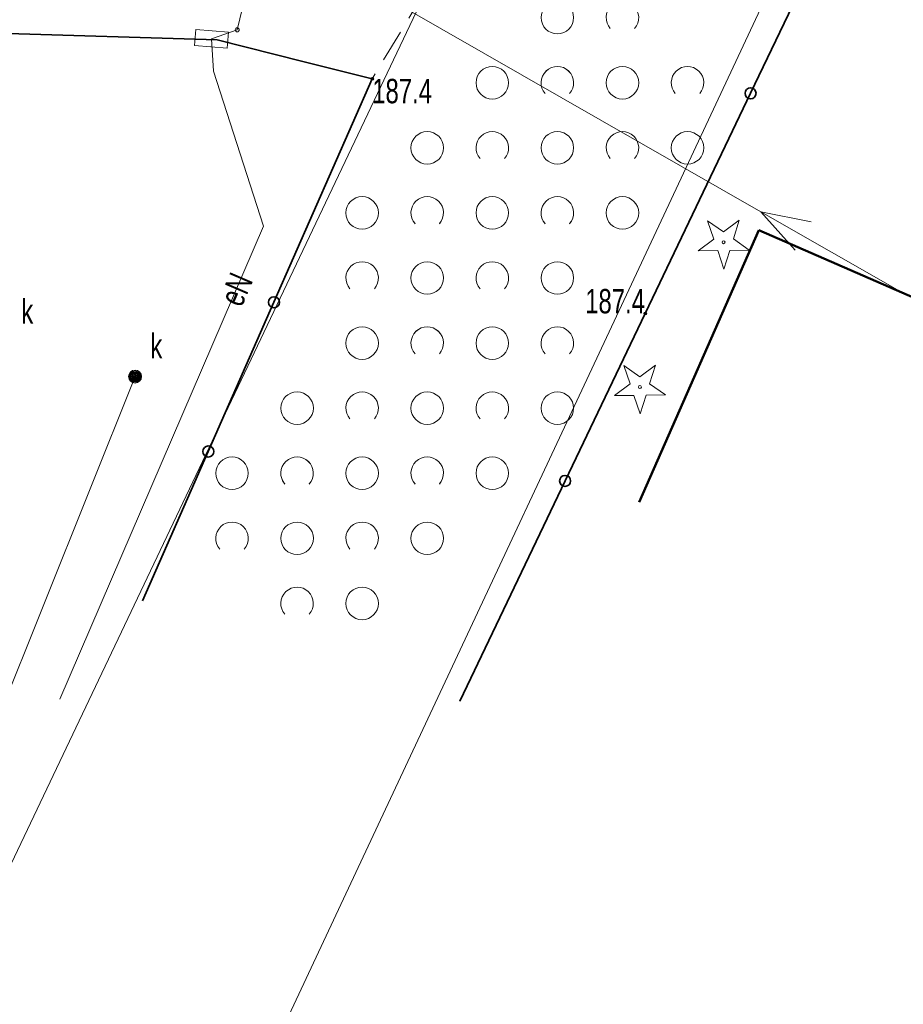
# Model space of a CAD drawing. Header units: millimetres. Extents: x 1024 to 29474, y -14562 to 6512.
# Tile 21 of 83: x 21063 to 21090, y 3018 to 3048. Entities that reach past the tile are written whole.
import ezdxf
from ezdxf.enums import TextEntityAlignment as Align

# ---------------------------------------------------------------- set-up
doc = ezdxf.new("R2010")
doc.units = ezdxf.units.MM
for name, pattern in [('2_OTZK', [1.5, 1, -0.5]), ('3_EGBU_A', [0]), ('4_SUEP_A', [0]), ('4_SUKP', [0]), ('EGDE', [0])]:
    doc.linetypes.add(name, pattern=pattern)
for name, color, linetype, lineweight in [('D.O. Pobocze', 43, 'Continuous', 13), ('Dzialki', 7, 'EGDE', 18), ('EGBB_L_0', 7, '3_EGBU_A', 50), ('OTO_L_0', 7, 'Continuous', 35), ('OTR_T_1', 7, 'Continuous', 18), ('OTZ_L_1', 7, '2_OTZK', 18), ('OTZ_T_1', 3, 'Continuous', 18), ('SUE_T_4', 1, 'Continuous', 18), ('SUEP_E_T_0', 1, 'Continuous', 0), ('SUEP_L_0', 1, '4_SUEP_A', 18), ('SUER_T_0', 1, 'Continuous', 18), ('SUK_E_T_5', 34, 'Continuous', 0), ('SUK_T_4', 34, 'Continuous', 18), ('SUKP_L_0', 34, '4_SUKP', 18)]:
    doc.layers.add(name, color=color, linetype=linetype, lineweight=lineweight)
doc.styles.get("Standard").update_dxf_attribs({"font": 'arial.ttf'})

# ---------------------------------------------------------------- blocks, each defined once
blk = doc.blocks.new('2_OTRN')
at = {"linetype": 'Continuous'}
blk.add_circle((0, 0), 0.045, dxfattribs=at)
blk = doc.blocks.new('2_OTZK')
at = {"linetype": 'Continuous'}
for centre in [(-1, 1), (1, -1)]:
    blk.add_circle(centre, 0.5, dxfattribs=at)
for centre, start, end in [((1, 1), 318.5904, 221.4096), ((-1, -1), 318.7031, 221.2969)]:
    blk.add_arc(centre, 0.5, start, end, dxfattribs=at)
blk = doc.blocks.new('2_OTZG')
at = {"linetype": 'Continuous'}
for p, q in [((-0.3012, 0.09375), (-0.4937, 0.6621)), ((-0.4937, 0.6621), (-0.0039, 0.31545)), ((-0.0039, 0.31545), (0.4771, 0.67415)), ((0.4771, 0.67415), (0.2988, 0.1012)), ((-0.78225, -0.26495), (-0.3012, 0.09375)), ((0.2988, 0.1012), (0.7886, -0.24545)), ((-0.18225, -0.2575), (-0.78225, -0.26495)), ((0.01025, -0.82585), (-0.18225, -0.2575)), ((0.1886, -0.2529), (0.01025, -0.82585)), ((0.7886, -0.24545), (0.1886, -0.2529))]:
    blk.add_line(p, q, dxfattribs=at)
blk.add_circle((0, 0), 0.045, dxfattribs=at)
blk = doc.blocks.new('4_SUES')
at = {"linetype": 'Continuous'}
for p, q in [((0.5, 0.25), (-0.5, 0.25)), ((-0.5, 0.25), (-0.5, -0.25)), ((0.5, -0.25), (0.5, 0.25)), ((-0.5, -0.25), (0.5, -0.25))]:
    blk.add_line(p, q, dxfattribs=at)
blk = doc.blocks.new('4_SUPS')
at = {"linetype": 'Continuous'}
blk.add_circle((0, 0), 0.0625, dxfattribs=at)
blk = doc.blocks.new('4_SUKU')
at = {"linetype": 'Continuous'}
for radius in [0.2, 0.175, 0.15, 0.125, 0.1, 0.075, 0.05, 0.025, 0.00715]:
    blk.add_circle((0, 0), radius, dxfattribs=at)
blk = doc.blocks.new('Wykno-Rudnik')
at = {"layer": 'Dzialki'}
for p, q in [((4923.282, 3051.432), (4782.472, 2755.452)), ((4933.702, 3051.222), (4790.042, 2744.762))]:
    blk.add_line(p, q, dxfattribs=at)
at = {"layer": 'EGBB_L_0', "linetype": '3_EGBU_A'}
for p, q in [((4932.522, 3042.022), (4928.842, 3033.662)), ((4942.882, 3037.512), (4932.522, 3042.022))]:
    blk.add_line(p, q, dxfattribs=at)
at = {"layer": 'OTO_L_0'}
for p, q in [((4932.27, 3046.227), (4933.852, 3049.532)), ((4907.741, 3048.119), (4915.872, 3047.872)), ((4915.872, 3047.872), (4918.512, 3047.202)), ((4918.512, 3047.202), (4920.642, 3046.672)), ((4920.642, 3046.672), (4917.621, 3039.808)), ((4929.032, 3039.462), (4932.27, 3046.227)), ((4917.621, 3039.808), (4915.602, 3035.22)), ((4926.57, 3034.317), (4929.032, 3039.462)), ((4915.602, 3035.22), (4913.582, 3030.632)), ((4923.332, 3027.552), (4926.57, 3034.317))]:
    blk.add_line(p, q, dxfattribs=at)
for centre in [(4932.27, 3046.227), (4917.621, 3039.808), (4915.602, 3035.22), (4926.57, 3034.317)]:
    blk.add_circle(centre, 0.17, dxfattribs=at)
at = {"layer": 'OTZ_L_1', "linetype": '2_OTZK'}
for p, q in [((4923.052, 3050.682), (4920.642, 3046.672)), ((4923.332, 3027.552), (4933.852, 3049.532)), ((4920.642, 3046.672), (4913.582, 3030.632))]:
    blk.add_line(p, q, dxfattribs=at)
at = {"layer": 'SUEP_L_0', "linetype": '4_SUEP_A'}
for p, q in [((4917.242, 3051.372), (4916.492, 3048.177)), ((4921.582, 3048.888), (4932.587, 3042.589)), ((4916.492, 3048.177), (4915.702, 3047.902)), ((4915.762, 3046.912), (4915.702, 3047.902)), ((4917.302, 3042.142), (4915.762, 3046.912)), ((4932.587, 3042.589), (4936.927, 3040.105)), ((4934.137, 3042.278), (4932.587, 3042.589)), ((4932.587, 3042.589), (4933.641, 3041.41)), ((4911.042, 3027.612), (4917.302, 3042.142))]:
    blk.add_line(p, q, dxfattribs=at)
at = {"layer": 'SUKP_L_0', "linetype": '4_SUKP'}
blk.add_line((4907.212, 3022.202), (4913.352, 3037.522), dxfattribs=at)
at = {"layer": 'OTR_T_1'}
for p in [(4920.642, 3046.672), (4929.032, 3039.462)]:
    blk.add_blockref('2_OTRN', p, dxfattribs=at)
at = {"layer": 'OTZ_L_1'}
for p in [(4927.332, 3047.552), (4925.332, 3045.552), (4929.332, 3045.552), (4923.332, 3043.552), (4927.332, 3043.552), (4921.332, 3041.552), (4925.332, 3041.552), (4923.332, 3039.552), (4921.332, 3037.552), (4925.332, 3037.552), (4919.332, 3035.552), (4923.332, 3035.552), (4917.332, 3033.552), (4921.332, 3033.552), (4919.332, 3031.552)]:
    blk.add_blockref('2_OTZK', p, dxfattribs=at)
at = {"layer": 'OTZ_T_1'}
for p in [(4931.442, 3041.651), (4928.869, 3037.202)]:
    blk.add_blockref('2_OTZG', p, dxfattribs=at)
at = {"layer": 'SUE_T_4', "rotation": 355.3842102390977}
blk.add_blockref('4_SUES', (4915.702, 3047.902), dxfattribs=at)
at = {"layer": 'SUER_T_0'}
blk.add_blockref('4_SUPS', (4916.492, 3048.177), dxfattribs=at)
at = {"layer": 'SUK_T_4'}
blk.add_blockref('4_SUKU', (4913.352, 3037.522), dxfattribs=at)
at = {"layer": 'OTR_T_1', "lineweight": 9, "width": 0.7}
blk.add_text('187.4', height=0.75, dxfattribs=at).set_placement((4920.642, 3046.672), align=Align.TOP_LEFT)
blk.add_text('187.4', height=0.75, dxfattribs=at).set_placement((4929.023, 3039.465), align=Align.RIGHT)
at = {"layer": 'SUEP_E_T_0', "lineweight": 9, "width": 0.7}
blk.add_text('eN', height=0.75, rotation=66.692, dxfattribs=at).set_placement((4916.466, 3040.2), align=Align.MIDDLE)
at = {"layer": 'SUK_E_T_5', "lineweight": 9, "width": 0.7}
for p in [(4909.855, 3039.152), (4913.823, 3038.088)]:
    blk.add_text('k', height=0.75, dxfattribs=at).set_placement(p)

msp = doc.modelspace()

# ---------------------------------------------------------------- hatches: boundary and pattern name
at = {"layer": 'D.O. Pobocze'}
h = msp.add_hatch(dxfattribs=at)
h.set_pattern_fill('GRAVL1', color=256, scale=0.03, style=2)
h.set_pattern_definition([(228.0128, (12153.590734, 0.762), (-6.0959986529, -6.8580010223), [0.10251643, -10.149145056]), (184.9697, (12153.522154, 0.6858), (9.14400080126, 0.76199337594), [0.175921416, -17.41621485]), (132.5104, (12153.346894, 0.67056), (7.61999292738, -8.3820066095), [0.124044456, -12.280416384]), (267.2737, (12153.049714, 0.48006), (0.76199696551, 15.24000022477), [0.160201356, -15.859931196]), (292.8337, (12153.042094, 0.32004), (-3.81000754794, 9.14399726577), [0.15709011, -15.551942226]), (357.2737, (12153.103054, 0.17526), (-15.24000022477, 0.76199696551), [0.160201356, -15.859931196]), (37.6942, (12153.263074, 0.16764), (-9.90600559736, -7.61999268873), [0.2118581, -20.97393494]), (72.2553, (12153.430714, 0.29718), (5.33400820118, 16.763997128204), [0.200015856, -19.8015766]), (121.4296, (12153.491674, 0.48768), (-6.09600627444, 9.90599621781), [0.1607439, -15.913663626]), (175.2364, (12153.407854, 0.62484), (8.3820007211, -0.7619935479), [0.183513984, -8.992181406]), (222.3974, (12153.224974, 0.64008), (-9.14400560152, -8.381993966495), [0.237323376, -23.49503175]), (138.8141, (12153.804094, 0.47244), (-5.33400224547, 4.57199795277), [0.08100136, -8.01916913]), (171.4692, (12153.743134, 0.52578), (9.90599869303, -1.52400602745), [0.154104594, -15.25639138]), (225, (12153.59073, 0.54864), (-1e-16, -0.762000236), [0.1077628, -0.969867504]), (203.1986, (12153.53739, 0.64008), (3.8099997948, 1.5240010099), [0.058032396, -5.74518663]), (291.8014, (12153.48405, 0.61722), (-0.7619999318, 2.286000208), [0.082069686, -4.021426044]), (30.9638, (12153.51453, 0.54102), (2.285998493, 1.5240018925), [0.1332959, -4.309889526]), (161.5651, (12153.62883, 0.6096), (1.524000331, -0.761998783), [0.09638614, -2.313269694]), (16.3895, (12153.042094, 0.61722), (7.62000167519, 2.28599444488), [0.1350264, -13.36764789]), (70.3462, (12153.171634, 0.65532), (-3.0479963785, -8.38200162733), [0.11327968, -11.214664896]), (293.1986, (12153.62883, 0.762), (-1.5240010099, 3.8099997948), [0.11606403, -5.687154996]), (343.6105, (12153.674554, 0.65532), (-7.62000167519, 2.28599444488), [0.1350264, -13.36764789]), (339.444, (12153.04209, 0.14478), (-3.81000140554, 1.5239969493), [0.13021056, -6.38032049]), (294.7751, (12153.164014, 0.09906), (-3.8099940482, 8.38200260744), [0.109101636, -10.801077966]), (66.8014, (12153.63645, 0), (1.5240010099, 3.8099997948), [0.11606403, -5.687154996]), (17.354, (12153.682174, 0.10668), (-9.90600153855, -3.04799581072), [0.12773482, -12.64571309]), (69.444, (12153.26307, 0), (-1.5239969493, -3.81000140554), [0.06510528, -6.44542577]), (101.3099, (12153.59073, 0), (-0.7619981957, 3.0480005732), [0.03885438, -3.8465981]), (165.9638, (12153.58311, 0.0381), (2.286000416, -0.7619985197), [0.15709011, -2.9847159]), (186.009, (12153.430714, 0.0762), (7.61999981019, 0.76199947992), [0.1455801, -14.412409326]), (303.6901, (12153.51453, 0.47244), (-0.762001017, 1.523999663), [0.109897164, -2.6375327]), (353.1572, (12153.575494, 0.381), (12.953999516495, -1.52400609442), [0.19186703, -18.994803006]), (60.9454, (12153.765994, 0.35814), (-3.0480000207, -5.33400029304), [0.07845247, -7.76681759]), (90, (12153.8041, 0.4267), (-0.762, 0.762), [0.04572, -0.71628]), (120.2564, (12153.415474, 0.09906), (3.04799610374, -5.33400187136), [0.10586009, -10.48018224]), (48.0128, (12153.362134, 0.1905), (6.0959986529, 6.8580010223), [0.205032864, -10.046628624]), (0, (12153.4993, 0.3429), (0.762, 0.762), [0.19812, -0.56388]), (325.3048, (12153.697414, 0.3429), (-7.61999562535, 5.3340065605), [0.12048287, -11.92779479]), (254.0546, (12153.79647, 0.27432), (-0.7619999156, -3.0480000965), [0.110948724, -5.436495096]), (207.646, (12153.765994, 0.16764), (-14.47799680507, -7.62000587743), [0.18064353, -17.88373919]), (175.4261, (12153.605974, 0.08382), (-9.90600042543, 0.761996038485), [0.19110884, -18.91975439])])
h.paths.add_polyline_path([(21671.75, 2984.801), (21672.937, 2979.529), (21673.834, 2978.963), (21672.317, 2985.697)])
h.paths.add_polyline_path([(20780.922, 3065.69), (20781.591, 3064.876), (20787.074, 3064.313), (20787.897, 3064.982), (20786.891, 3065.086), (20785.46, 3065.234), (20782.231, 3065.566, 0.004505)])
h.paths.add_polyline_path([(21002.791, 3054.806), (21008.002, 3054.691), (21008.769, 3055.425), (21001.988, 3055.574)])
h.paths.add_polyline_path([(21153.803, 3054.877), (21154.566, 3054.14), (21160.738, 3054.244), (21161.476, 3055.007)])
h.paths.add_polyline_path([(20866.984, 3061.353, 0.005017), (20873.962, 3061.08), (20873.237, 3061.852), (20867.763, 3062.066)])
h.paths.add_polyline_path([(21171.153, 3055.17), (21178.152, 3055.289), (21177.415, 3054.526), (21171.915, 3054.433), (21171.153, 3055.17), (21171.152, 3055.171)])
h.paths.add_polyline_path([(21270.642, 3057.019), (21270.642, 3057.019), (21270.642, 3057.019), (21271.416, 3056.293), (21275.811, 3056.442), (21276.534, 3057.218), (21270.654, 3057.019, -0.000002)])
h.paths.add_polyline_path([(20928.058, 3055.87), (20933.525, 3055.832), (20934.28, 3056.577), (20927.313, 3056.625)])
h.paths.add_polyline_path([(21039.886, 3053.992), (21045.52, 3053.869), (21046.287, 3054.602), (21039.152, 3054.759)])
h.paths.add_polyline_path([(21080.312, 3053.122), (21085.789, 3053.077), (21086.542, 3053.825), (21086.542, 3053.826), (21080.563, 3053.869, -0.000495), (21079.569, 3053.883), (21080.312, 3053.122)])
h.paths.add_polyline_path([(21181.413, 3055.344), (21182.175, 3054.606), (21187.696, 3054.7), (21188.433, 3055.462), (21188.434, 3055.462)])
h.paths.add_polyline_path([(21138.929, 3054.626), (21139.676, 3053.889), (21145.202, 3053.982), (21145.942, 3054.745)])
h.paths.add_polyline_path([(21203.478, 3055.716), (21204.241, 3054.979), (21209.74, 3055.072), (21210.477, 3055.834)])
h.paths.add_polyline_path([(21064.466, 3058.204), (21071.463, 3058.051), (21070.73, 3058.817), (21065.224, 3058.938)])
h.paths.add_polyline_path([(20935.071, 3056.572), (20935.815, 3055.817), (20941.271, 3055.779), (20942.026, 3056.524)])
h.paths.add_polyline_path([(21294.128, 3057.862), (21294.905, 3057.14), (21300.427, 3057.342), (21301.169, 3058.119)])
h.paths.add_polyline_path([(21276.73, 3057.225, 0.000166), (21277.729, 3057.262), (21282.472, 3057.435), (21283.715, 3057.481), (21283.051, 3056.706), (21277.511, 3056.503)])
h.paths.add_polyline_path([(21014.755, 3059.295), (21014.754, 3059.294), (21014.755, 3059.295), (21021.744, 3059.141), (21021.013, 3059.907), (21015.542, 3060.027)])
h.paths.add_polyline_path([(20965.942, 3056.277, -0.000543), (20972.448, 3056.177), (20971.695, 3055.455, -0.000014), (20966.695, 3055.556), (20965.942, 3056.277), (20965.937, 3056.281)])
h.paths.add_polyline_path([(21105.641, 3054.064), (21106.403, 3053.327), (21111.889, 3053.419), (21112.625, 3054.182), (21105.641, 3054.064), (21105.638, 3054.067)])
h.paths.add_polyline_path([(20915.68, 3060.706), (20922.316, 3060.66), (20921.571, 3061.415), (20916.435, 3061.451)])
h.paths.add_polyline_path([(21082.26, 3057.85, 0.003202), (21088.639, 3057.827), (21088.274, 3058.191), (21088.25, 3058.215), (21086.85, 3058.593), (21082.998, 3058.593)])
h.paths.add_polyline_path([(21173.947, 3059.218), (21180.515, 3059.329), (21179.923, 3059.903), (21174.511, 3059.802)])
h.paths.add_polyline_path([(21192.018, 3059.523), (21198.469, 3059.632), (21198.469, 3059.632), (21197.821, 3060.243), (21192.618, 3060.144)])
h.paths.add_polyline_path([(21238.302, 3056.304), (21238.754, 3055.867), (21243.774, 3055.891), (21244.307, 3056.406)])
h.paths.add_polyline_path([(20940.195, 3060.536), (20943.85, 3060.511, -0.000198), (20946.229, 3060.494), (20945.745, 3060.982), (20945.745, 3060.982), (20945.495, 3060.987), (20940.745, 3061.079)])
h.paths.add_polyline_path([(21138.153, 3058.614), (21144.171, 3058.715), (21144.17, 3058.716), (21143.645, 3059.224), (21138.644, 3059.131)])
h.paths.add_polyline_path([(21108.698, 3058.577), (21108.245, 3058.109), (21108.245, 3058.108), (21108.245, 3058.109), (21114.154, 3058.208), (21113.678, 3058.669), (21112.794, 3058.652)])
h.paths.add_polyline_path([(20934.28, 3056.577), (20933.525, 3055.832), (20935.815, 3055.817), (20935.071, 3056.572)])

# ---------------------------------------------------------------- block references
msp.add_blockref('Wykno-Rudnik', (16153.042, 0))

doc.saveas('drawing.dxf')
